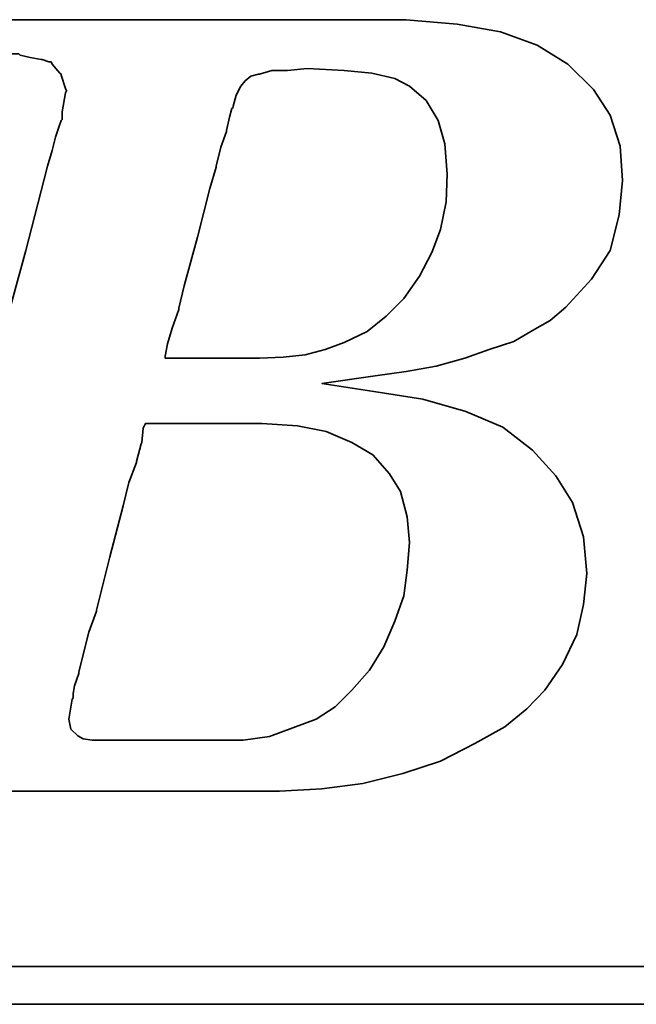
# Model space of a CAD drawing. Header units: millimetres. Extents: x -64 to 395, y -78 to 104.
# Tile 84 of 106: x 247.05 to 248.5, y 2.25 to 4.56. Entities that reach past the tile are written whole.
import ezdxf

# ---------------------------------------------------------------- set-up
doc = ezdxf.new("R2010")
doc.units = ezdxf.units.MM
doc.layers.add('DIM', color=4, linetype='Continuous')
doc.layers.add('layer 1', color=7, linetype='Continuous')

# ---------------------------------------------------------------- blocks, each defined once
blk = doc.blocks.new('TBI MOTION logo(完整正式版)')
at = {"layer": 'layer 1', "color": 22, "lineweight": 35}
for points, knots in [([(-64.65375, -6.86375), (-64.65375, -6.86375), (-64.84375, -7.29625), (-64.84375, -7.29625), (-64.84375, -7.29625), (-64.84375, -7.29625), (-64.86875, -7.34375), (-64.86875, -7.34375), (-64.86875, -7.34375), (-64.86875, -7.34375), (-64.86875, -7.36875), (-64.86875, -7.36875), (-64.86875, -7.36875), (-64.86875, -7.36875), (-65.15375, -7.65375), (-65.15375, -7.65375), (-65.15375, -7.65375), (-65.15375, -7.65375), (-65.17875, -7.65375), (-65.17875, -7.65375), (-65.17875, -7.65375), (-65.17875, -7.65375), (-65.20375, -7.67875), (-65.20375, -7.67875), (-65.20375, -7.67875), (-65.20375, -7.67875), (-65.58875, -7.87125), (-65.58875, -7.87125), (-65.58875, -7.87125), (-65.58875, -7.87125), (-65.63375, -7.87125), (-65.63375, -7.87125), (-65.63375, -7.87125), (-65.63375, -7.87125), (-65.65875, -7.89375), (-65.65875, -7.89375), (-65.65875, -7.89375), (-65.65875, -7.89375), (-66.09375, -7.94375), (-66.09375, -7.94375), (-66.09375, -7.94375), (-66.09375, -7.94375), (-66.11375, -7.94375), (-66.11375, -7.94375), (-66.11375, -7.94375), (-66.11375, -7.94375), (-66.16375, -7.94375), (-66.16375, -7.94375), (-66.16375, -7.94375), (-66.16375, -7.94375), (-66.30875, -7.94375), (-66.30875, -7.94375), (-66.30875, -7.94375), (-66.30875, -7.94375), (-66.69375, -7.94375), (-66.69375, -7.94375), (-66.69375, -7.94375), (-66.69375, -7.94375), (-67.07375, -7.94375), (-67.07375, -7.94375), (-67.07375, -7.94375), (-67.07375, -7.94375), (-67.12375, -7.94375), (-67.12375, -7.94375), (-67.12375, -7.94375), (-67.12375, -7.94375), (-67.12375, -7.96625), (-67.12375, -7.96625), (-67.12375, -7.96625), (-67.12375, -7.96625), (-67.14875, -7.99125), (-67.14875, -7.99125), (-67.14875, -7.99125), (-67.14875, -7.99125), (-67.24375, -8.34875), (-67.24375, -8.34875), (-67.24375, -8.34875), (-67.24375, -8.34875), (-67.31375, -8.68625), (-67.31375, -8.68625), (-67.31375, -8.68625), (-67.31375, -8.68625), (-67.26875, -8.68625), (-67.26875, -8.68625), (-67.26875, -8.68625), (-67.26875, -8.68625), (-67.07375, -8.68625), (-67.07375, -8.68625), (-67.07375, -8.68625), (-67.07375, -8.68625), (-66.54875, -8.68625), (-66.54875, -8.68625), (-66.54875, -8.68625), (-66.54875, -8.68625), (-65.82625, -8.68625), (-65.82625, -8.68625), (-65.82625, -8.68625), (-65.82625, -8.68625), (-65.01375, -8.68625), (-65.01375, -8.68625), (-65.01375, -8.68625), (-65.01375, -8.68625), (-64.05375, -8.68625), (-64.05375, -8.68625), (-64.05375, -8.68625), (-64.05375, -8.68625), (-62.08375, -8.68625), (-62.08375, -8.68625), (-62.08375, -8.68625), (-62.08375, -8.68625), (-60.06875, -8.68625), (-60.06875, -8.68625), (-60.06875, -8.68625), (-60.06875, -8.68625), (-59.10875, -8.68625), (-59.10875, -8.68625), (-59.10875, -8.68625), (-59.10875, -8.68625), (-58.29375, -8.68625), (-58.29375, -8.68625), (-58.29375, -8.68625), (-58.29375, -8.68625), (-57.57375, -8.68625), (-57.57375, -8.68625), (-57.57375, -8.68625), (-57.57375, -8.68625), (-57.04875, -8.68625), (-57.04875, -8.68625), (-57.04875, -8.68625), (-57.04875, -8.68625), (-56.85375, -8.68625), (-56.85375, -8.68625), (-56.85375, -8.68625), (-56.85375, -8.68625), (-56.70875, -8.68625), (-56.70875, -8.68625), (-56.70875, -8.68625), (-56.70875, -8.68625), (-56.61375, -8.68625), (-56.61375, -8.68625), (-56.61375, -8.68625), (-56.61375, -8.68625), (-56.56875, -8.68625), (-56.56875, -8.68625), (-56.56875, -8.68625), (-56.56875, -8.68625), (-55.65375, -8.63875), (-55.65375, -8.63875), (-55.65375, -8.63875), (-55.65375, -8.63875), (-54.76875, -8.51875), (-54.76875, -8.51875), (-54.76875, -8.51875), (-54.76875, -8.51875), (-53.90375, -8.30375), (-53.90375, -8.30375), (-53.90375, -8.30375), (-53.90375, -8.30375), (-53.08875, -8.03875), (-53.08875, -8.03875), (-53.08875, -8.03875), (-53.08875, -8.03875), (-52.34375, -7.65375), (-52.34375, -7.65375), (-52.34375, -7.65375), (-52.34375, -7.65375), (-51.69875, -7.29625), (-51.69875, -7.29625), (-51.69875, -7.29625), (-51.69875, -7.29625), (-51.21875, -6.91125), (-51.21875, -6.91125), (-51.21875, -6.91125), (-51.21875, -6.91125), (-50.83375, -6.50375), (-50.83375, -6.50375), (-50.83375, -6.50375), (-50.83375, -6.50375), (-50.44875, -5.94875), (-50.44875, -5.94875), (-50.44875, -5.94875), (-50.44875, -5.94875), (-50.13875, -5.30375), (-50.13875, -5.30375), (-50.13875, -5.30375), (-50.13875, -5.30375), (-49.99375, -4.65375), (-49.99375, -4.65375), (-49.99375, -4.65375), (-49.99375, -4.65375), (-49.92375, -3.98375), (-49.92375, -3.98375), (-49.92375, -3.98375), (-49.92375, -3.98375), (-49.99375, -3.19374), (-49.99375, -3.19374), (-49.99375, -3.19374), (-49.99375, -3.19374), (-50.23374, -2.44874), (-50.23374, -2.44874), (-50.23374, -2.44874), (-50.23374, -2.44874), (-50.59375, -1.87374), (-50.59375, -1.87374), (-50.59375, -1.87374), (-50.59375, -1.87374), (-51.09875, -1.31874), (-51.09875, -1.31874), (-51.09875, -1.31874), (-51.09875, -1.31874), (-51.74375, -0.81875), (-51.74375, -0.81875), (-51.74375, -0.81875), (-51.74375, -0.81875), (-52.53875, -0.48125), (-52.53875, -0.48125), (-52.53875, -0.48125), (-52.53875, -0.48125), (-53.47375, -0.21875), (-53.47375, -0.21875), (-53.47375, -0.21875), (-53.47375, -0.21875), (-54.52875, -0.04874), (-54.52875, -0.04874), (-54.52875, -0.04874), (-54.52875, -0.04874), (-55.65375, 0.12125), (-55.65375, 0.12125), (-55.65375, 0.12125), (-55.65375, 0.12125), (-54.50375, 0.28624), (-54.50375, 0.28624), (-54.50375, 0.28624), (-54.50375, 0.28624), (-53.83375, 0.38124), (-53.83375, 0.38124), (-53.83375, 0.38124), (-53.83375, 0.38124), (-53.18375, 0.50125), (-53.18375, 0.50125), (-53.18375, 0.50125), (-53.18375, 0.50125), (-52.55875, 0.66874), (-52.55875, 0.66874), (-52.55875, 0.66874), (-52.55875, 0.66874), (-52.03375, 0.86124), (-52.03375, 0.86124), (-52.03375, 0.86124), (-52.03375, 0.86124), (-51.50374, 1.03124), (-51.50374, 1.03124), (-51.50374, 1.03124), (-51.50374, 1.03124), (-51.09875, 1.27125), (-51.09875, 1.27125), (-51.09875, 1.27125), (-51.09875, 1.27125), (-50.71375, 1.48624), (-50.71375, 1.48624), (-50.71375, 1.48624), (-50.71375, 1.48624), (-50.37625, 1.77625), (-50.37625, 1.77625), (-50.37625, 1.77625), (-50.37625, 1.77625), (-49.82375, 2.37625), (-49.82375, 2.37625), (-49.82375, 2.37625), (-49.82375, 2.37625), (-49.41875, 2.99625), (-49.41875, 2.99625), (-49.41875, 2.99625), (-49.41875, 2.99625), (-49.22375, 3.76625), (-49.22375, 3.76625), (-49.22375, 3.76625), (-49.22375, 3.76625), (-49.15375, 4.50874), (-49.15375, 4.50874), (-49.15375, 4.50874), (-49.15375, 4.50874), (-49.20375, 5.25125), (-49.20375, 5.25125), (-49.20375, 5.25125), (-49.20375, 5.25125), (-49.41875, 5.92625), (-49.41875, 5.92625), (-49.41875, 5.92625), (-49.41875, 5.92625), (-49.77875, 6.47625), (-49.77875, 6.47625), (-49.77875, 6.47625), (-49.77875, 6.47625), (-50.33125, 7.02624), (-50.33125, 7.02624), (-50.33125, 7.02624), (-50.33125, 7.02624), (-51.00125, 7.43625), (-51.00125, 7.43625), (-51.00125, 7.43625), (-51.00125, 7.43625), (-51.79375, 7.72625), (-51.79375, 7.72625), (-51.79375, 7.72625), (-51.79375, 7.72625), (-52.72875, 7.89124), (-52.72875, 7.89124), (-52.72875, 7.89124), (-52.72875, 7.89124), (-53.83375, 7.98625), (-53.83375, 7.98625), (-53.83375, 7.98625), (-53.83375, 7.98625), (-53.92875, 7.98625), (-53.92875, 7.98625), (-53.92875, 7.98625), (-53.92875, 7.98625), (-54.26375, 7.98625), (-54.26375, 7.98625), (-54.26375, 7.98625), (-54.26375, 7.98625), (-54.74375, 7.98625), (-54.74375, 7.98625), (-54.74375, 7.98625), (-54.74375, 7.98625), (-55.36875, 7.98625), (-55.36875, 7.98625), (-55.36875, 7.98625), (-55.36875, 7.98625), (-56.13375, 7.98625), (-56.13375, 7.98625), (-56.13375, 7.98625), (-56.13375, 7.98625), (-56.94875, 7.98625), (-56.94875, 7.98625), (-56.94875, 7.98625), (-56.94875, 7.98625), (-58.77625, 7.98625), (-58.77625, 7.98625), (-58.77625, 7.98625), (-58.77625, 7.98625), (-60.59875, 7.98625), (-60.59875, 7.98625), (-60.59875, 7.98625), (-60.59875, 7.98625), (-61.41375, 7.98625), (-61.41375, 7.98625), (-61.41375, 7.98625), (-61.41375, 7.98625), (-62.17875, 7.98625), (-62.17875, 7.98625), (-62.17875, 7.98625), (-62.17875, 7.98625), (-62.80375, 7.98625), (-62.80375, 7.98625), (-62.80375, 7.98625), (-62.80375, 7.98625), (-63.30625, 7.98625), (-63.30625, 7.98625), (-63.30625, 7.98625), (-63.30625, 7.98625), (-63.57375, 7.98625), (-63.57375, 7.98625), (-63.57375, 7.98625), (-63.57375, 7.98625), (-63.57375, 7.96375), (-63.57375, 7.96375), (-63.57375, 7.96375), (-63.57375, 7.96375), (-63.59875, 7.94125), (-63.59875, 7.94125), (-63.59875, 7.94125), (-63.59875, 7.94125), (-63.69375, 7.55625), (-63.69375, 7.55625), (-63.69375, 7.55625), (-63.69375, 7.55625), (-63.76375, 7.24624), (-63.76375, 7.24624), (-63.76375, 7.24624), (-63.76375, 7.24624), (-63.23875, 7.24624), (-63.23875, 7.24624), (-63.23875, 7.24624), (-63.23875, 7.24624), (-62.75875, 7.24624), (-62.75875, 7.24624), (-62.75875, 7.24624), (-62.75875, 7.24624), (-62.61125, 7.24624), (-62.61125, 7.24624), (-62.61125, 7.24624), (-62.61125, 7.24624), (-62.56625, 7.24624), (-62.56625, 7.24624), (-62.56625, 7.24624), (-62.56625, 7.24624), (-62.22875, 7.24624), (-62.22875, 7.24624), (-62.22875, 7.24624), (-62.22875, 7.24624), (-62.20375, 7.24624), (-62.20375, 7.24624), (-62.20375, 7.24624), (-62.20375, 7.24624), (-62.17875, 7.21875), (-62.17875, 7.21875), (-62.17875, 7.21875), (-62.17875, 7.21875), (-61.96375, 7.17125), (-61.96375, 7.17125), (-61.96375, 7.17125), (-61.96375, 7.17125), (-61.72375, 7.12624), (-61.72375, 7.12624), (-61.72375, 7.12624), (-61.72375, 7.12624), (-61.70375, 7.12624), (-61.70375, 7.12624), (-61.70375, 7.12624), (-61.70375, 7.12624), (-61.55875, 7.07624), (-61.55875, 7.07624), (-61.55875, 7.07624), (-61.55875, 7.07624), (-61.50875, 7.07624), (-61.50875, 7.07624), (-61.50875, 7.07624), (-61.50875, 7.07624), (-61.48375, 7.02624), (-61.48375, 7.02624), (-61.48375, 7.02624), (-61.48375, 7.02624), (-61.31875, 6.83375), (-61.31875, 6.83375), (-61.31875, 6.83375), (-61.31875, 6.83375), (-61.29375, 6.81125), (-61.29375, 6.81125), (-61.29375, 6.81125), (-61.29375, 6.81125), (-61.29375, 6.78625), (-61.29375, 6.78625), (-61.29375, 6.78625), (-61.29375, 6.78625), (-61.19875, 6.50124), (-61.19875, 6.50124), (-61.19875, 6.50124), (-61.19875, 6.50124), (-61.17375, 6.45124), (-61.17375, 6.45124), (-61.17375, 6.45124), (-61.17375, 6.45124), (-61.19875, 6.40625), (-61.19875, 6.40625), (-61.19875, 6.40625), (-61.19875, 6.40625), (-61.26875, 5.99624), (-61.26875, 5.99624), (-61.26875, 5.99624), (-61.26875, 5.99624), (-61.26875, 5.85125), (-61.26875, 5.85125), (-61.26875, 5.85125), (-61.26875, 5.85125), (-61.26875, 5.82625), (-61.26875, 5.82625), (-61.26875, 5.82625), (-61.26875, 5.82625), (-61.29375, 5.80625), (-61.29375, 5.80625), (-61.29375, 5.80625), (-61.29375, 5.80625), (-61.34125, 5.66125), (-61.34125, 5.66125), (-61.34125, 5.66125), (-61.34125, 5.66125), (-61.41375, 5.44625), (-61.41375, 5.44625), (-61.41375, 5.44625), (-61.41375, 5.44625), (-61.48375, 5.15625), (-61.48375, 5.15625), (-61.48375, 5.15625), (-61.48375, 5.15625), (-61.58375, 4.82124), (-61.58375, 4.82124), (-61.58375, 4.82124), (-61.58375, 4.82124), (-61.79875, 4.00375), (-61.79875, 4.00375), (-61.79875, 4.00375), (-61.79875, 4.00375), (-62.05875, 2.99625), (-62.05875, 2.99625), (-62.05875, 2.99625), (-62.05875, 2.99625), (-62.34875, 1.91625), (-62.34875, 1.91625), (-62.34875, 1.91625), (-62.34875, 1.91625), (-62.97375, -0.41124), (-62.97375, -0.41124), (-62.97375, -0.41124), (-62.97375, -0.41124), (-63.59875, -2.75875), (-63.59875, -2.75875), (-63.59875, -2.75875), (-63.59875, -2.75875), (-63.88375, -3.86374), (-63.88375, -3.86374), (-63.88375, -3.86374), (-63.88375, -3.86374), (-64.14875, -4.82374), (-64.14875, -4.82374), (-64.14875, -4.82374), (-64.14875, -4.82374), (-64.36375, -5.64125), (-64.36375, -5.64125), (-64.36375, -5.64125), (-64.36375, -5.64125), (-64.43625, -5.97625), (-64.43625, -5.97625), (-64.43625, -5.97625), (-64.43625, -5.97625), (-64.50875, -6.28625), (-64.50875, -6.28625), (-64.50875, -6.28625), (-64.50875, -6.28625), (-64.50875, -6.30875), (-64.50875, -6.30875), (-64.50875, -6.30875), (-64.50875, -6.30875), (-64.57875, -6.50375), (-64.57875, -6.50375), (-64.57875, -6.50375), (-64.57875, -6.50375), (-64.62875, -6.69625), (-64.62875, -6.69625), (-64.62875, -6.69625), (-64.62875, -6.69625), (-64.62875, -6.76875), (-64.62875, -6.76875), (-64.62875, -6.76875), (-64.62875, -6.76875), (-64.62875, -6.81375), (-64.62875, -6.81375), (-64.62875, -6.81375), (-64.62875, -6.81375), (-64.62875, -6.83875), (-64.62875, -6.83875), (-64.62875, -6.83875), (-64.62875, -6.83875), (-64.65375, -6.86375), (-64.65375, -6.86375)], [0, 0, 0, 0, 0.00719424, 0.00719424, 0.00719424, 0.00719424, 0.01438849, 0.01438849, 0.01438849, 0.01438849, 0.02158273, 0.02158273, 0.02158273, 0.02158273, 0.02877698, 0.02877698, 0.02877698, 0.02877698, 0.03597122, 0.03597122, 0.03597122, 0.03597122, 0.04316547, 0.04316547, 0.04316547, 0.04316547, 0.05035971, 0.05035971, 0.05035971, 0.05035971, 0.05755396, 0.05755396, 0.05755396, 0.05755396, 0.0647482, 0.0647482, 0.0647482, 0.0647482, 0.07194245, 0.07194245, 0.07194245, 0.07194245, 0.07913669, 0.07913669, 0.07913669, 0.07913669, 0.08633094, 0.08633094, 0.08633094, 0.08633094, 0.09352518, 0.09352518, 0.09352518, 0.09352518, 0.10071942, 0.10071942, 0.10071942, 0.10071942, 0.10791367, 0.10791367, 0.10791367, 0.10791367, 0.11510791, 0.11510791, 0.11510791, 0.11510791, 0.12230216, 0.12230216, 0.12230216, 0.12230216, 0.1294964, 0.1294964, 0.1294964, 0.1294964, 0.13669065, 0.13669065, 0.13669065, 0.13669065, 0.14388489, 0.14388489, 0.14388489, 0.14388489, 0.15107914, 0.15107914, 0.15107914, 0.15107914, 0.15827338, 0.15827338, 0.15827338, 0.15827338, 0.16546763, 0.16546763, 0.16546763, 0.16546763, 0.17266187, 0.17266187, 0.17266187, 0.17266187, 0.17985612, 0.17985612, 0.17985612, 0.17985612, 0.18705036, 0.18705036, 0.18705036, 0.18705036, 0.1942446, 0.1942446, 0.1942446, 0.1942446, 0.20143885, 0.20143885, 0.20143885, 0.20143885, 0.20863309, 0.20863309, 0.20863309, 0.20863309, 0.21582734, 0.21582734, 0.21582734, 0.21582734, 0.22302158, 0.22302158, 0.22302158, 0.22302158, 0.23021583, 0.23021583, 0.23021583, 0.23021583, 0.23741007, 0.23741007, 0.23741007, 0.23741007, 0.24460432, 0.24460432, 0.24460432, 0.24460432, 0.25179856, 0.25179856, 0.25179856, 0.25179856, 0.25899281, 0.25899281, 0.25899281, 0.25899281, 0.26618705, 0.26618705, 0.26618705, 0.26618705, 0.27338129, 0.27338129, 0.27338129, 0.27338129, 0.28057554, 0.28057554, 0.28057554, 0.28057554, 0.28776978, 0.28776978, 0.28776978, 0.28776978, 0.29496403, 0.29496403, 0.29496403, 0.29496403, 0.30215827, 0.30215827, 0.30215827, 0.30215827, 0.30935252, 0.30935252, 0.30935252, 0.30935252, 0.31654676, 0.31654676, 0.31654676, 0.31654676, 0.32374101, 0.32374101, 0.32374101, 0.32374101, 0.33093525, 0.33093525, 0.33093525, 0.33093525, 0.3381295, 0.3381295, 0.3381295, 0.3381295, 0.34532374, 0.34532374, 0.34532374, 0.34532374, 0.35251799, 0.35251799, 0.35251799, 0.35251799, 0.35971223, 0.35971223, 0.35971223, 0.35971223, 0.36690647, 0.36690647, 0.36690647, 0.36690647, 0.37410072, 0.37410072, 0.37410072, 0.37410072, 0.38129496, 0.38129496, 0.38129496, 0.38129496, 0.38848921, 0.38848921, 0.38848921, 0.38848921, 0.39568345, 0.39568345, 0.39568345, 0.39568345, 0.4028777, 0.4028777, 0.4028777, 0.4028777, 0.41007194, 0.41007194, 0.41007194, 0.41007194, 0.41726619, 0.41726619, 0.41726619, 0.41726619, 0.42446043, 0.42446043, 0.42446043, 0.42446043, 0.43165468, 0.43165468, 0.43165468, 0.43165468, 0.43884892, 0.43884892, 0.43884892, 0.43884892, 0.44604317, 0.44604317, 0.44604317, 0.44604317, 0.45323741, 0.45323741, 0.45323741, 0.45323741, 0.46043165, 0.46043165, 0.46043165, 0.46043165, 0.4676259, 0.4676259, 0.4676259, 0.4676259, 0.47482014, 0.47482014, 0.47482014, 0.47482014, 0.48201439, 0.48201439, 0.48201439, 0.48201439, 0.48920863, 0.48920863, 0.48920863, 0.48920863, 0.49640288, 0.49640288, 0.49640288, 0.49640288, 0.50359712, 0.50359712, 0.50359712, 0.50359712, 0.51079137, 0.51079137, 0.51079137, 0.51079137, 0.51798561, 0.51798561, 0.51798561, 0.51798561, 0.52517986, 0.52517986, 0.52517986, 0.52517986, 0.5323741, 0.5323741, 0.5323741, 0.5323741, 0.53956835, 0.53956835, 0.53956835, 0.53956835, 0.54676259, 0.54676259, 0.54676259, 0.54676259, 0.55395683, 0.55395683, 0.55395683, 0.55395683, 0.56115108, 0.56115108, 0.56115108, 0.56115108, 0.56834532, 0.56834532, 0.56834532, 0.56834532, 0.57553957, 0.57553957, 0.57553957, 0.57553957, 0.58273381, 0.58273381, 0.58273381, 0.58273381, 0.58992806, 0.58992806, 0.58992806, 0.58992806, 0.5971223, 0.5971223, 0.5971223, 0.5971223, 0.60431655, 0.60431655, 0.60431655, 0.60431655, 0.61151079, 0.61151079, 0.61151079, 0.61151079, 0.61870504, 0.61870504, 0.61870504, 0.61870504, 0.62589928, 0.62589928, 0.62589928, 0.62589928, 0.63309353, 0.63309353, 0.63309353, 0.63309353, 0.64028777, 0.64028777, 0.64028777, 0.64028777, 0.64748201, 0.64748201, 0.64748201, 0.64748201, 0.65467626, 0.65467626, 0.65467626, 0.65467626, 0.6618705, 0.6618705, 0.6618705, 0.6618705, 0.66906475, 0.66906475, 0.66906475, 0.66906475, 0.67625899, 0.67625899, 0.67625899, 0.67625899, 0.68345324, 0.68345324, 0.68345324, 0.68345324, 0.69064748, 0.69064748, 0.69064748, 0.69064748, 0.69784173, 0.69784173, 0.69784173, 0.69784173, 0.70503597, 0.70503597, 0.70503597, 0.70503597, 0.71223022, 0.71223022, 0.71223022, 0.71223022, 0.71942446, 0.71942446, 0.71942446, 0.71942446, 0.72661871, 0.72661871, 0.72661871, 0.72661871, 0.73381295, 0.73381295, 0.73381295, 0.73381295, 0.74100719, 0.74100719, 0.74100719, 0.74100719, 0.74820144, 0.74820144, 0.74820144, 0.74820144, 0.75539568, 0.75539568, 0.75539568, 0.75539568, 0.76258993, 0.76258993, 0.76258993, 0.76258993, 0.76978417, 0.76978417, 0.76978417, 0.76978417, 0.77697842, 0.77697842, 0.77697842, 0.77697842, 0.78417266, 0.78417266, 0.78417266, 0.78417266, 0.79136691, 0.79136691, 0.79136691, 0.79136691, 0.79856115, 0.79856115, 0.79856115, 0.79856115, 0.8057554, 0.8057554, 0.8057554, 0.8057554, 0.81294964, 0.81294964, 0.81294964, 0.81294964, 0.82014388, 0.82014388, 0.82014388, 0.82014388, 0.82733813, 0.82733813, 0.82733813, 0.82733813, 0.83453237, 0.83453237, 0.83453237, 0.83453237, 0.84172662, 0.84172662, 0.84172662, 0.84172662, 0.84892086, 0.84892086, 0.84892086, 0.84892086, 0.85611511, 0.85611511, 0.85611511, 0.85611511, 0.86330935, 0.86330935, 0.86330935, 0.86330935, 0.8705036, 0.8705036, 0.8705036, 0.8705036, 0.87769784, 0.87769784, 0.87769784, 0.87769784, 0.88489209, 0.88489209, 0.88489209, 0.88489209, 0.89208633, 0.89208633, 0.89208633, 0.89208633, 0.89928058, 0.89928058, 0.89928058, 0.89928058, 0.90647482, 0.90647482, 0.90647482, 0.90647482, 0.91366906, 0.91366906, 0.91366906, 0.91366906, 0.92086331, 0.92086331, 0.92086331, 0.92086331, 0.92805755, 0.92805755, 0.92805755, 0.92805755, 0.9352518, 0.9352518, 0.9352518, 0.9352518, 0.94244604, 0.94244604, 0.94244604, 0.94244604, 0.94964029, 0.94964029, 0.94964029, 0.94964029, 0.95683453, 0.95683453, 0.95683453, 0.95683453, 0.96402878, 0.96402878, 0.96402878, 0.96402878, 0.97122302, 0.97122302, 0.97122302, 0.97122302, 0.97841727, 0.97841727, 0.97841727, 0.97841727, 0.98561151, 0.98561151, 0.98561151, 0.98561151, 0.99280576, 0.99280576, 0.99280576, 0.99280576, 1, 1, 1, 1]), ([(-57.50375, 6.35625), (-57.50375, 6.35625), (-57.57375, 6.11625), (-57.57375, 6.11625), (-57.57375, 6.11625), (-57.57375, 6.11625), (-57.57375, 6.09125), (-57.57375, 6.09125), (-57.57375, 6.09125), (-57.57375, 6.09125), (-57.59875, 6.06625), (-57.59875, 6.06625), (-57.59875, 6.06625), (-57.59875, 6.06625), (-57.64875, 5.87625), (-57.64875, 5.87625), (-57.64875, 5.87625), (-57.64875, 5.87625), (-57.71875, 5.58875), (-57.71875, 5.58875), (-57.71875, 5.58875), (-57.71875, 5.58875), (-57.71875, 5.56625), (-57.71875, 5.56625), (-57.71875, 5.56625), (-57.71875, 5.56625), (-57.83875, 5.23125), (-57.83875, 5.23125), (-57.83875, 5.23125), (-57.83875, 5.23125), (-57.93625, 4.82124), (-57.93625, 4.82124), (-57.93625, 4.82124), (-57.93625, 4.82124), (-57.93625, 4.79624), (-57.93625, 4.79624), (-57.93625, 4.79624), (-57.93625, 4.79624), (-58.07875, 4.34125), (-58.07875, 4.34125), (-58.07875, 4.34125), (-58.07875, 4.34125), (-58.34375, 3.28625), (-58.34375, 3.28625), (-58.34375, 3.28625), (-58.34375, 3.28625), (-58.62875, 2.23124), (-58.62875, 2.23124), (-58.62875, 2.23124), (-58.62875, 2.23124), (-58.74875, 1.75125), (-58.74875, 1.75125), (-58.74875, 1.75125), (-58.74875, 1.75125), (-58.74875, 1.72625), (-58.74875, 1.72625), (-58.74875, 1.72625), (-58.74875, 1.72625), (-58.89375, 1.31625), (-58.89375, 1.31625), (-58.89375, 1.31625), (-58.89375, 1.31625), (-58.98875, 0.98124), (-58.98875, 0.98124), (-58.98875, 0.98124), (-58.98875, 0.98124), (-59.03875, 0.71625), (-59.03875, 0.71625), (-59.03875, 0.71625), (-59.03875, 0.71625), (-59.03875, 0.66874), (-59.03875, 0.66874), (-59.03875, 0.66874), (-59.03875, 0.66874), (-58.91875, 0.66874), (-58.91875, 0.66874), (-58.91875, 0.66874), (-58.91875, 0.66874), (-58.53375, 0.66874), (-58.53375, 0.66874), (-58.53375, 0.66874), (-58.53375, 0.66874), (-58.10375, 0.66874), (-58.10375, 0.66874), (-58.10375, 0.66874), (-58.10375, 0.66874), (-57.66875, 0.66874), (-57.66875, 0.66874), (-57.66875, 0.66874), (-57.66875, 0.66874), (-57.33375, 0.66874), (-57.33375, 0.66874), (-57.33375, 0.66874), (-57.33375, 0.66874), (-57.09375, 0.66874), (-57.09375, 0.66874), (-57.09375, 0.66874), (-57.09375, 0.66874), (-56.99875, 0.66874), (-56.99875, 0.66874), (-56.99875, 0.66874), (-56.99875, 0.66874), (-56.49375, 0.69374), (-56.49375, 0.69374), (-56.49375, 0.69374), (-56.49375, 0.69374), (-56.01375, 0.74374), (-56.01375, 0.74374), (-56.01375, 0.74374), (-56.01375, 0.74374), (-55.58375, 0.86124), (-55.58375, 0.86124), (-55.58375, 0.86124), (-55.58375, 0.86124), (-55.17375, 1.00624), (-55.17375, 1.00624), (-55.17375, 1.00624), (-55.17375, 1.00624), (-54.67375, 1.24625), (-54.67375, 1.24625), (-54.67375, 1.24625), (-54.67375, 1.24625), (-54.26375, 1.58124), (-54.26375, 1.58124), (-54.26375, 1.58124), (-54.26375, 1.58124), (-53.87875, 1.96374), (-53.87875, 1.96374), (-53.87875, 1.96374), (-53.87875, 1.96374), (-53.54375, 2.44625), (-53.54375, 2.44625), (-53.54375, 2.44625), (-53.54375, 2.44625), (-53.27875, 2.95125), (-53.27875, 2.95125), (-53.27875, 2.95125), (-53.27875, 2.95125), (-53.08875, 3.45124), (-53.08875, 3.45124), (-53.08875, 3.45124), (-53.08875, 3.45124), (-52.96875, 4.05124), (-52.96875, 4.05124), (-52.96875, 4.05124), (-52.96875, 4.05124), (-52.94375, 4.65125), (-52.94375, 4.65125), (-52.94375, 4.65125), (-52.94375, 4.65125), (-52.99375, 5.30125), (-52.99375, 5.30125), (-52.99375, 5.30125), (-52.99375, 5.30125), (-53.13875, 5.80625), (-53.13875, 5.80625), (-53.13875, 5.80625), (-53.13875, 5.80625), (-53.39875, 6.23625), (-53.39875, 6.23625), (-53.39875, 6.23625), (-53.39875, 6.23625), (-53.75875, 6.54875), (-53.75875, 6.54875), (-53.75875, 6.54875), (-53.75875, 6.54875), (-54.07375, 6.71625), (-54.07375, 6.71625), (-54.07375, 6.71625), (-54.07375, 6.71625), (-54.57375, 6.83375), (-54.57375, 6.83375), (-54.57375, 6.83375), (-54.57375, 6.83375), (-55.17375, 6.88625), (-55.17375, 6.88625), (-55.17375, 6.88625), (-55.17375, 6.88625), (-55.96875, 6.93125), (-55.96875, 6.93125), (-55.96875, 6.93125), (-55.96875, 6.93125), (-56.39875, 6.88625), (-56.39875, 6.88625), (-56.39875, 6.88625), (-56.39875, 6.88625), (-56.42125, 6.88625), (-56.42125, 6.88625), (-56.42125, 6.88625), (-56.42125, 6.88625), (-56.73375, 6.88625), (-56.73375, 6.88625), (-56.73375, 6.88625), (-56.73375, 6.88625), (-56.99875, 6.81125), (-56.99875, 6.81125), (-56.99875, 6.81125), (-56.99875, 6.81125), (-57.02375, 6.81125), (-57.02375, 6.81125), (-57.02375, 6.81125), (-57.02375, 6.81125), (-57.18875, 6.76625), (-57.18875, 6.76625), (-57.18875, 6.76625), (-57.18875, 6.76625), (-57.30875, 6.66625), (-57.30875, 6.66625), (-57.30875, 6.66625), (-57.30875, 6.66625), (-57.40875, 6.54875), (-57.40875, 6.54875), (-57.40875, 6.54875), (-57.40875, 6.54875), (-57.50375, 6.35625), (-57.50375, 6.35625)], [0, 0, 0, 0, 0.01851852, 0.01851852, 0.01851852, 0.01851852, 0.03703704, 0.03703704, 0.03703704, 0.03703704, 0.05555556, 0.05555556, 0.05555556, 0.05555556, 0.07407407, 0.07407407, 0.07407407, 0.07407407, 0.09259259, 0.09259259, 0.09259259, 0.09259259, 0.11111111, 0.11111111, 0.11111111, 0.11111111, 0.12962963, 0.12962963, 0.12962963, 0.12962963, 0.14814815, 0.14814815, 0.14814815, 0.14814815, 0.16666667, 0.16666667, 0.16666667, 0.16666667, 0.18518519, 0.18518519, 0.18518519, 0.18518519, 0.2037037, 0.2037037, 0.2037037, 0.2037037, 0.22222222, 0.22222222, 0.22222222, 0.22222222, 0.24074074, 0.24074074, 0.24074074, 0.24074074, 0.25925926, 0.25925926, 0.25925926, 0.25925926, 0.27777778, 0.27777778, 0.27777778, 0.27777778, 0.2962963, 0.2962963, 0.2962963, 0.2962963, 0.31481481, 0.31481481, 0.31481481, 0.31481481, 0.33333333, 0.33333333, 0.33333333, 0.33333333, 0.35185185, 0.35185185, 0.35185185, 0.35185185, 0.37037037, 0.37037037, 0.37037037, 0.37037037, 0.38888889, 0.38888889, 0.38888889, 0.38888889, 0.40740741, 0.40740741, 0.40740741, 0.40740741, 0.42592593, 0.42592593, 0.42592593, 0.42592593, 0.44444444, 0.44444444, 0.44444444, 0.44444444, 0.46296296, 0.46296296, 0.46296296, 0.46296296, 0.48148148, 0.48148148, 0.48148148, 0.48148148, 0.5, 0.5, 0.5, 0.5, 0.51851852, 0.51851852, 0.51851852, 0.51851852, 0.53703704, 0.53703704, 0.53703704, 0.53703704, 0.55555556, 0.55555556, 0.55555556, 0.55555556, 0.57407407, 0.57407407, 0.57407407, 0.57407407, 0.59259259, 0.59259259, 0.59259259, 0.59259259, 0.61111111, 0.61111111, 0.61111111, 0.61111111, 0.62962963, 0.62962963, 0.62962963, 0.62962963, 0.64814815, 0.64814815, 0.64814815, 0.64814815, 0.66666667, 0.66666667, 0.66666667, 0.66666667, 0.68518519, 0.68518519, 0.68518519, 0.68518519, 0.7037037, 0.7037037, 0.7037037, 0.7037037, 0.72222222, 0.72222222, 0.72222222, 0.72222222, 0.74074074, 0.74074074, 0.74074074, 0.74074074, 0.75925926, 0.75925926, 0.75925926, 0.75925926, 0.77777778, 0.77777778, 0.77777778, 0.77777778, 0.7962963, 0.7962963, 0.7962963, 0.7962963, 0.81481481, 0.81481481, 0.81481481, 0.81481481, 0.83333333, 0.83333333, 0.83333333, 0.83333333, 0.85185185, 0.85185185, 0.85185185, 0.85185185, 0.87037037, 0.87037037, 0.87037037, 0.87037037, 0.88888889, 0.88888889, 0.88888889, 0.88888889, 0.90740741, 0.90740741, 0.90740741, 0.90740741, 0.92592593, 0.92592593, 0.92592593, 0.92592593, 0.94444444, 0.94444444, 0.94444444, 0.94444444, 0.96296296, 0.96296296, 0.96296296, 0.96296296, 0.98148148, 0.98148148, 0.98148148, 0.98148148, 1, 1, 1, 1]), ([(-61.03125, -6.57375), (-61.03125, -6.57375), (-61.03125, -6.67125), (-61.03125, -6.67125), (-61.03125, -6.67125), (-61.03125, -6.67125), (-61.05375, -6.69625), (-61.05375, -6.69625), (-61.05375, -6.69625), (-61.05375, -6.69625), (-61.12375, -7.12875), (-61.12375, -7.12875), (-61.12375, -7.12875), (-61.12375, -7.12875), (-61.07875, -7.34375), (-61.07875, -7.34375), (-61.07875, -7.34375), (-61.07875, -7.34375), (-60.93375, -7.48875), (-60.93375, -7.48875), (-60.93375, -7.48875), (-60.93375, -7.48875), (-60.81375, -7.55625), (-60.81375, -7.55625), (-60.81375, -7.55625), (-60.81375, -7.55625), (-60.62375, -7.58375), (-60.62375, -7.58375), (-60.62375, -7.58375), (-60.62375, -7.58375), (-60.30875, -7.58375), (-60.30875, -7.58375), (-60.30875, -7.58375), (-60.30875, -7.58375), (-59.97375, -7.58375), (-59.97375, -7.58375), (-59.97375, -7.58375), (-59.97375, -7.58375), (-59.87875, -7.58375), (-59.87875, -7.58375), (-59.87875, -7.58375), (-59.87875, -7.58375), (-59.63625, -7.58375), (-59.63625, -7.58375), (-59.63625, -7.58375), (-59.63625, -7.58375), (-58.96875, -7.58375), (-58.96875, -7.58375), (-58.96875, -7.58375), (-58.96875, -7.58375), (-58.29375, -7.58375), (-58.29375, -7.58375), (-58.29375, -7.58375), (-58.29375, -7.58375), (-58.05375, -7.58375), (-58.05375, -7.58375), (-58.05375, -7.58375), (-58.05375, -7.58375), (-57.98375, -7.58375), (-57.98375, -7.58375), (-57.98375, -7.58375), (-57.98375, -7.58375), (-57.35875, -7.58375), (-57.35875, -7.58375), (-57.35875, -7.58375), (-57.35875, -7.58375), (-56.78375, -7.50875), (-56.78375, -7.50875), (-56.78375, -7.50875), (-56.78375, -7.50875), (-56.27875, -7.31875), (-56.27875, -7.31875), (-56.27875, -7.31875), (-56.27875, -7.31875), (-55.77375, -7.12875), (-55.77375, -7.12875), (-55.77375, -7.12875), (-55.77375, -7.12875), (-55.36875, -6.86375), (-55.36875, -6.86375), (-55.36875, -6.86375), (-55.36875, -6.86375), (-55.00875, -6.50375), (-55.00875, -6.50375), (-55.00875, -6.50375), (-55.00875, -6.50375), (-54.62375, -6.06875), (-54.62375, -6.06875), (-54.62375, -6.06875), (-54.62375, -6.06875), (-54.31375, -5.56875), (-54.31375, -5.56875), (-54.31375, -5.56875), (-54.31375, -5.56875), (-54.07375, -5.01625), (-54.07375, -5.01625), (-54.07375, -5.01625), (-54.07375, -5.01625), (-53.87875, -4.46374), (-53.87875, -4.46374), (-53.87875, -4.46374), (-53.87875, -4.46374), (-53.80875, -3.91375), (-53.80875, -3.91375), (-53.80875, -3.91375), (-53.80875, -3.91375), (-53.75875, -3.31375), (-53.75875, -3.31375), (-53.75875, -3.31375), (-53.75875, -3.31375), (-53.80875, -2.75875), (-53.80875, -2.75875), (-53.80875, -2.75875), (-53.80875, -2.75875), (-53.95375, -2.20875), (-53.95375, -2.20875), (-53.95375, -2.20875), (-53.95375, -2.20875), (-54.19375, -1.82625), (-54.19375, -1.82625), (-54.19375, -1.82625), (-54.19375, -1.82625), (-54.55375, -1.41875), (-54.55375, -1.41875), (-54.55375, -1.41875), (-54.55375, -1.41875), (-55.00875, -1.15125), (-55.00875, -1.15125), (-55.00875, -1.15125), (-55.00875, -1.15125), (-55.56125, -0.91375), (-55.56125, -0.91375), (-55.56125, -0.91375), (-55.56125, -0.91375), (-56.18125, -0.79375), (-56.18125, -0.79375), (-56.18125, -0.79375), (-56.18125, -0.79375), (-56.94875, -0.74374), (-56.94875, -0.74374), (-56.94875, -0.74374), (-56.94875, -0.74374), (-56.99875, -0.74374), (-56.99875, -0.74374), (-56.99875, -0.74374), (-56.99875, -0.74374), (-57.09375, -0.74374), (-57.09375, -0.74374), (-57.09375, -0.74374), (-57.09375, -0.74374), (-57.38375, -0.74374), (-57.38375, -0.74374), (-57.38375, -0.74374), (-57.38375, -0.74374), (-57.76875, -0.74374), (-57.76875, -0.74374), (-57.76875, -0.74374), (-57.76875, -0.74374), (-58.24625, -0.74374), (-58.24625, -0.74374), (-58.24625, -0.74374), (-58.24625, -0.74374), (-58.72875, -0.74374), (-58.72875, -0.74374), (-58.72875, -0.74374), (-58.72875, -0.74374), (-59.20875, -0.74374), (-59.20875, -0.74374), (-59.20875, -0.74374), (-59.20875, -0.74374), (-59.46875, -0.74374), (-59.46875, -0.74374), (-59.46875, -0.74374), (-59.46875, -0.74374), (-59.51625, -0.83875), (-59.51625, -0.83875), (-59.51625, -0.83875), (-59.51625, -0.83875), (-59.54375, -1.15125), (-59.54375, -1.15125), (-59.54375, -1.15125), (-59.54375, -1.15125), (-59.56375, -1.17874), (-59.56375, -1.17874), (-59.56375, -1.17874), (-59.56375, -1.17874), (-59.66375, -1.55875), (-59.66375, -1.55875), (-59.66375, -1.55875), (-59.66375, -1.55875), (-59.66375, -1.58375), (-59.66375, -1.58375), (-59.66375, -1.58375), (-59.66375, -1.58375), (-59.82875, -2.01874), (-59.82875, -2.01874), (-59.82875, -2.01874), (-59.82875, -2.01874), (-59.94875, -2.52125), (-59.94875, -2.52125), (-59.94875, -2.52125), (-59.94875, -2.52125), (-60.23875, -3.62375), (-60.23875, -3.62375), (-60.23875, -3.62375), (-60.23875, -3.62375), (-60.52375, -4.77624), (-60.52375, -4.77624), (-60.52375, -4.77624), (-60.52375, -4.77624), (-60.52375, -4.79874), (-60.52375, -4.79874), (-60.52375, -4.79874), (-60.52375, -4.79874), (-60.69125, -5.25375), (-60.69125, -5.25375), (-60.69125, -5.25375), (-60.69125, -5.25375), (-60.81375, -5.73625), (-60.81375, -5.73625), (-60.81375, -5.73625), (-60.81375, -5.73625), (-60.90875, -6.11875), (-60.90875, -6.11875), (-60.90875, -6.11875), (-60.90875, -6.11875), (-60.90875, -6.14375), (-60.90875, -6.14375), (-60.90875, -6.14375), (-60.90875, -6.14375), (-61.00375, -6.40875), (-61.00375, -6.40875), (-61.00375, -6.40875), (-61.00375, -6.40875), (-61.03125, -6.57375), (-61.03125, -6.57375)], [0, 0, 0, 0, 0.01694915, 0.01694915, 0.01694915, 0.01694915, 0.03389831, 0.03389831, 0.03389831, 0.03389831, 0.05084746, 0.05084746, 0.05084746, 0.05084746, 0.06779661, 0.06779661, 0.06779661, 0.06779661, 0.08474576, 0.08474576, 0.08474576, 0.08474576, 0.10169492, 0.10169492, 0.10169492, 0.10169492, 0.11864407, 0.11864407, 0.11864407, 0.11864407, 0.13559322, 0.13559322, 0.13559322, 0.13559322, 0.15254237, 0.15254237, 0.15254237, 0.15254237, 0.16949153, 0.16949153, 0.16949153, 0.16949153, 0.18644068, 0.18644068, 0.18644068, 0.18644068, 0.20338983, 0.20338983, 0.20338983, 0.20338983, 0.22033898, 0.22033898, 0.22033898, 0.22033898, 0.23728814, 0.23728814, 0.23728814, 0.23728814, 0.25423729, 0.25423729, 0.25423729, 0.25423729, 0.27118644, 0.27118644, 0.27118644, 0.27118644, 0.28813559, 0.28813559, 0.28813559, 0.28813559, 0.30508475, 0.30508475, 0.30508475, 0.30508475, 0.3220339, 0.3220339, 0.3220339, 0.3220339, 0.33898305, 0.33898305, 0.33898305, 0.33898305, 0.3559322, 0.3559322, 0.3559322, 0.3559322, 0.37288136, 0.37288136, 0.37288136, 0.37288136, 0.38983051, 0.38983051, 0.38983051, 0.38983051, 0.40677966, 0.40677966, 0.40677966, 0.40677966, 0.42372881, 0.42372881, 0.42372881, 0.42372881, 0.44067797, 0.44067797, 0.44067797, 0.44067797, 0.45762712, 0.45762712, 0.45762712, 0.45762712, 0.47457627, 0.47457627, 0.47457627, 0.47457627, 0.49152542, 0.49152542, 0.49152542, 0.49152542, 0.50847458, 0.50847458, 0.50847458, 0.50847458, 0.52542373, 0.52542373, 0.52542373, 0.52542373, 0.54237288, 0.54237288, 0.54237288, 0.54237288, 0.55932203, 0.55932203, 0.55932203, 0.55932203, 0.57627119, 0.57627119, 0.57627119, 0.57627119, 0.59322034, 0.59322034, 0.59322034, 0.59322034, 0.61016949, 0.61016949, 0.61016949, 0.61016949, 0.62711864, 0.62711864, 0.62711864, 0.62711864, 0.6440678, 0.6440678, 0.6440678, 0.6440678, 0.66101695, 0.66101695, 0.66101695, 0.66101695, 0.6779661, 0.6779661, 0.6779661, 0.6779661, 0.69491525, 0.69491525, 0.69491525, 0.69491525, 0.71186441, 0.71186441, 0.71186441, 0.71186441, 0.72881356, 0.72881356, 0.72881356, 0.72881356, 0.74576271, 0.74576271, 0.74576271, 0.74576271, 0.76271186, 0.76271186, 0.76271186, 0.76271186, 0.77966102, 0.77966102, 0.77966102, 0.77966102, 0.79661017, 0.79661017, 0.79661017, 0.79661017, 0.81355932, 0.81355932, 0.81355932, 0.81355932, 0.83050847, 0.83050847, 0.83050847, 0.83050847, 0.84745763, 0.84745763, 0.84745763, 0.84745763, 0.86440678, 0.86440678, 0.86440678, 0.86440678, 0.88135593, 0.88135593, 0.88135593, 0.88135593, 0.89830508, 0.89830508, 0.89830508, 0.89830508, 0.91525424, 0.91525424, 0.91525424, 0.91525424, 0.93220339, 0.93220339, 0.93220339, 0.93220339, 0.94915254, 0.94915254, 0.94915254, 0.94915254, 0.96610169, 0.96610169, 0.96610169, 0.96610169, 0.98305085, 0.98305085, 0.98305085, 0.98305085, 1, 1, 1, 1]), ([(75.90875, -9.47875), (75.90875, -9.47875), (75.90875, -12.28625), (75.90875, -12.28625), (75.90875, -12.28625), (75.90875, -12.28625), (75.90875, -12.47875), (75.90875, -12.47875), (75.90875, -12.47875), (75.90875, -12.47875), (75.71625, -12.47875), (75.71625, -12.47875), (75.71625, -12.47875), (75.71625, -12.47875), (-88.32875, -12.47875), (-88.32875, -12.47875), (-88.32875, -12.47875), (-88.32875, -12.47875), (-88.32875, -13.29375), (-88.32875, -13.29375), (-88.32875, -13.29375), (-88.32875, -13.29375), (82.89125, -13.29375), (82.89125, -13.29375), (82.89125, -13.29375), (82.89125, -13.29375), (75.90875, -9.47875), (75.90875, -9.47875)], [0, 0, 0, 0, 0.14285714, 0.14285714, 0.14285714, 0.14285714, 0.28571429, 0.28571429, 0.28571429, 0.28571429, 0.42857143, 0.42857143, 0.42857143, 0.42857143, 0.57142857, 0.57142857, 0.57142857, 0.57142857, 0.71428571, 0.71428571, 0.71428571, 0.71428571, 0.85714286, 0.85714286, 0.85714286, 0.85714286, 1, 1, 1, 1])]:
    blk.add_open_spline(points, degree=3, knots=knots, dxfattribs=at)

msp = doc.modelspace()

# ---------------------------------------------------------------- block references
at = {"layer": 'DIM', "color": 7, "xscale": 0.1088999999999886, "yscale": 0.1088999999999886, "zscale": 0.1088999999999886}
msp.add_blockref('TBI MOTION logo(完整正式版)', (253.8237, 3.6932), dxfattribs=at)

doc.saveas('drawing.dxf')
